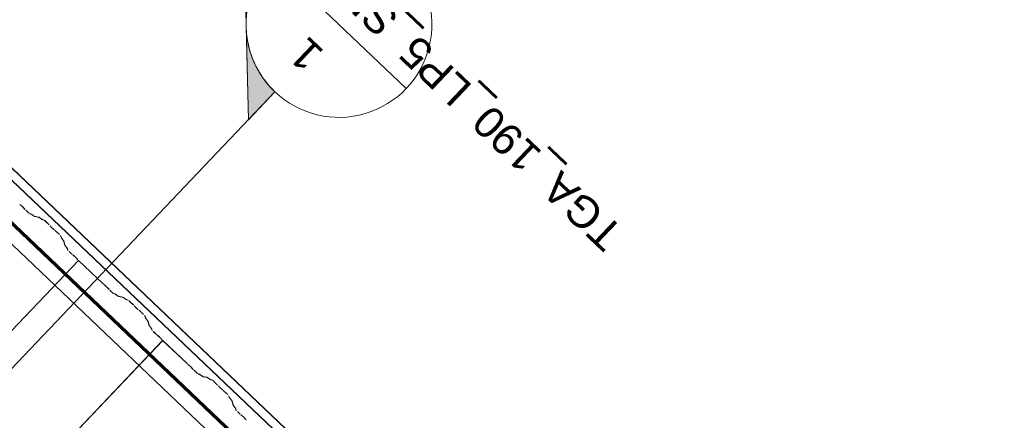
# Model space of a CAD drawing. Header units: metres. Extents: x 32343131.6 to 32343183.7, y 5699223.3 to 5699275.1.
# Tile 181 of 190: x 32343175.6 to 32343178.8, y 5699248.4 to 5699249.7. Entities that reach past the tile are written whole.
import ezdxf

# ---------------------------------------------------------------- set-up
doc = ezdxf.new("R2010")
doc.units = ezdxf.units.M
doc.layers.add('0-1', color=7, linetype='Continuous', lineweight=5)
doc.layers.add('G-ANNO-SYMB-1', color=7, linetype='Continuous', lineweight=9)
for name, color, linetype, lineweight, true_color in [('A-ROOF-1', 7, 'Continuous', 5, 0xcccccc), ('E-POWR-CNDT-1', 5, 'Continuous', 70, 0x0000ff), ('S-BEAM-1', 7, 'Continuous', 5, 0xcccccc)]:
    doc.layers.add(name, color=color, linetype=linetype, lineweight=lineweight, true_color=true_color)
doc.styles.add('Arial_1', font='arial.ttf', dxfattribs={"height": 0.1})

# ---------------------------------------------------------------- blocks, each defined once
blk = doc.blocks.new('Wasserleitblech - Wasserleitblech-3545865-TGA_190_LP5_GR_DA-TGA-01_G_')
at = {"layer": 'A-ROOF-1'}
for p, q in [((105.953, -7.7157), (71.177, 25.3695)), ((71.1777, 25.3702), (105.9537, -7.715)), ((105.9336, -7.7361), (71.1576, 25.3491)), ((105.9341, -7.7355), (71.1582, 25.3497)), ((102.8917, -5.0483), (97.148, 0.4161)), ((102.8917, -5.0483), (97.148, 0.4161))]:
    blk.add_line(p, q, dxfattribs=at)
blk = doc.blocks.new('ARC_190_LPX_FM_Stellplätze_rvt-1-TGA_190_LP5_GR_DA-TGA-01_G_')
at = {"layer": 'S-BEAM-1'}
for p, q in [((32343175.6058, 5699249.0981), (32343175.6106, 5699249.0943)), ((32343175.6113, 5699249.0935), (32343175.6065, 5699249.0973)), ((32343175.6214, 5699249.0831), (32343175.6174, 5699249.0877)), ((32343175.6183, 5699249.087), (32343175.6223, 5699249.0824)), ((32343175.6252, 5699249.0794), (32343175.6328, 5699249.0722)), ((32343175.6327, 5699249.0721), (32343175.6252, 5699249.0793)), ((32343175.6374, 5699249.0685), (32343175.6418, 5699249.0676)), ((32343175.6429, 5699249.0665), (32343175.6384, 5699249.0674)), ((32343175.6428, 5699249.067), (32343175.652, 5699249.0603)), ((32343175.6529, 5699249.0594), (32343175.6437, 5699249.0661)), ((32343175.6528, 5699249.0599), (32343175.6673, 5699249.0569)), ((32343175.6684, 5699249.0559), (32343175.6539, 5699249.0588)), ((32343175.6683, 5699249.0564), (32343175.6775, 5699249.0497)), ((32343175.6784, 5699249.0488), (32343175.6692, 5699249.0554)), ((32343175.6783, 5699249.0492), (32343175.6832, 5699249.0482)), ((32343175.6843, 5699249.0472), (32343175.6794, 5699249.0482)), ((32343175.7012, 5699249.0317), (32343175.6889, 5699249.0434)), ((32343175.689, 5699249.0435), (32343175.7013, 5699249.0318)), ((32343175.7065, 5699249.0259), (32343175.7047, 5699249.0281)), ((32343175.7056, 5699249.0273), (32343175.7074, 5699249.0251)), ((32343175.7146, 5699249.0183), (32343175.7169, 5699249.0166)), ((32343175.7177, 5699249.0157), (32343175.7154, 5699249.0174)), ((32343175.7338, 5699249.0007), (32343175.7215, 5699249.0125)), ((32343175.7216, 5699249.0125), (32343175.7339, 5699249.0008)), ((32343175.739, 5699248.9914), (32343175.7378, 5699248.9963)), ((32343175.7389, 5699248.9953), (32343175.7401, 5699248.9904)), ((32343175.7468, 5699248.9816), (32343175.7397, 5699248.9905)), ((32343175.7406, 5699248.9896), (32343175.7477, 5699248.9808)), ((32343175.7509, 5699248.9665), (32343175.7473, 5699248.9808)), ((32343175.7484, 5699248.9798), (32343175.752, 5699248.9655)), ((32343175.7587, 5699248.9567), (32343175.7516, 5699248.9655)), ((32343175.7525, 5699248.9647), (32343175.7596, 5699248.9559)), ((32343175.7603, 5699248.9515), (32343175.7592, 5699248.9559)), ((32343175.7603, 5699248.9549), (32343175.7614, 5699248.9505)), ((32343175.7728, 5699248.9388), (32343175.7653, 5699248.946)), ((32343175.7654, 5699248.9461), (32343175.7729, 5699248.9389)), ((32343167.5331, 5699240.2328), (32343175.7954, 5699248.9173)), ((32343167.5331, 5699240.2328), (32343175.7954, 5699248.9173)), ((32343167.5332, 5699240.2329), (32343175.7955, 5699248.9174)), ((32343167.5332, 5699240.2329), (32343175.7955, 5699248.9174)), ((32343175.7761, 5699248.9361), (32343175.7808, 5699248.9323)), ((32343175.7815, 5699248.9315), (32343175.7768, 5699248.9353)), ((32343175.7917, 5699248.9211), (32343175.7877, 5699248.9257)), ((32343175.7885, 5699248.925), (32343175.7925, 5699248.9204)), ((32343175.7954, 5699248.9173), (32343175.7955, 5699248.9174)), ((32343175.7955, 5699248.9174), (32343175.7954, 5699248.9173)), ((32343175.8742, 5699248.8423), (32343175.7954, 5699248.9173)), ((32343175.7955, 5699248.9174), (32343175.8743, 5699248.8424)), ((32343175.8775, 5699248.8396), (32343175.8823, 5699248.8358)), ((32343175.883, 5699248.835), (32343175.8782, 5699248.8388)), ((32343175.8931, 5699248.8246), (32343175.8891, 5699248.8292)), ((32343175.8899, 5699248.8285), (32343175.894, 5699248.8239)), ((32343175.9044, 5699248.8137), (32343175.8968, 5699248.8208)), ((32343175.8969, 5699248.8209), (32343175.9044, 5699248.8138)), ((32343175.9091, 5699248.81), (32343175.9135, 5699248.8091)), ((32343175.9146, 5699248.8081), (32343175.9101, 5699248.809)), ((32343175.9145, 5699248.8085), (32343175.9237, 5699248.8019)), ((32343175.9246, 5699248.8009), (32343175.9154, 5699248.8076)), ((32343175.9245, 5699248.8014), (32343175.939, 5699248.7985)), ((32343175.9401, 5699248.7974), (32343175.9256, 5699248.8004)), ((32343175.94, 5699248.7979), (32343175.9492, 5699248.7912)), ((32343175.9501, 5699248.7903), (32343175.9408, 5699248.797)), ((32343175.95, 5699248.7907), (32343175.9549, 5699248.7897)), ((32343175.956, 5699248.7887), (32343175.9511, 5699248.7897)), ((32343175.9729, 5699248.7732), (32343175.9606, 5699248.7849)), ((32343175.9607, 5699248.785), (32343175.973, 5699248.7733)), ((32343175.9782, 5699248.7674), (32343175.9764, 5699248.7696)), ((32343175.9773, 5699248.7688), (32343175.9791, 5699248.7666)), ((32343175.9863, 5699248.7598), (32343175.9886, 5699248.7581)), ((32343175.9894, 5699248.7572), (32343175.9871, 5699248.7589)), ((32343175.9932, 5699248.7541), (32343176.0056, 5699248.7423)), ((32343176.0055, 5699248.7422), (32343175.9932, 5699248.754)), ((32343176.0107, 5699248.7329), (32343176.0095, 5699248.7378)), ((32343176.0106, 5699248.7368), (32343176.0118, 5699248.7319)), ((32343176.0185, 5699248.7231), (32343176.0114, 5699248.732)), ((32343176.0123, 5699248.7312), (32343176.0194, 5699248.7223)), ((32343176.0226, 5699248.708), (32343176.019, 5699248.7223)), ((32343176.0201, 5699248.7213), (32343176.0237, 5699248.707)), ((32343176.0304, 5699248.6982), (32343176.0232, 5699248.7071)), ((32343176.0242, 5699248.7063), (32343176.0313, 5699248.6974)), ((32343176.032, 5699248.693), (32343176.0309, 5699248.6974)), ((32343176.032, 5699248.6964), (32343176.0331, 5699248.692)), ((32343176.0445, 5699248.6804), (32343176.037, 5699248.6875)), ((32343176.0371, 5699248.6876), (32343176.0446, 5699248.6804)), ((32343176.0478, 5699248.6776), (32343176.0525, 5699248.6738)), ((32343176.0532, 5699248.673), (32343176.0485, 5699248.6768)), ((32343176.0634, 5699248.6626), (32343176.0594, 5699248.6672)), ((32343176.0602, 5699248.6665), (32343176.0642, 5699248.662)), ((32343167.8048, 5699239.9743), (32343176.0671, 5699248.6588)), ((32343167.8048, 5699239.9743), (32343176.0671, 5699248.6588)), ((32343167.8049, 5699239.9744), (32343176.0672, 5699248.6589)), ((32343167.8049, 5699239.9744), (32343176.0672, 5699248.6589)), ((32343176.0671, 5699248.6588), (32343176.0672, 5699248.6589)), ((32343176.0672, 5699248.6589), (32343176.0671, 5699248.6588)), ((32343176.1459, 5699248.5839), (32343176.0671, 5699248.6588)), ((32343176.0672, 5699248.6589), (32343176.146, 5699248.5839)), ((32343176.1492, 5699248.5811), (32343176.1539, 5699248.5773)), ((32343176.1547, 5699248.5765), (32343176.1499, 5699248.5803)), ((32343176.1648, 5699248.5661), (32343176.1608, 5699248.5707)), ((32343176.1616, 5699248.57), (32343176.1657, 5699248.5655)), ((32343176.176, 5699248.5552), (32343176.1685, 5699248.5623)), ((32343176.1686, 5699248.5624), (32343176.1761, 5699248.5553)), ((32343176.1808, 5699248.5515), (32343176.1852, 5699248.5506)), ((32343176.1863, 5699248.5496), (32343176.1818, 5699248.5505)), ((32343176.1862, 5699248.55), (32343176.1954, 5699248.5434)), ((32343176.1963, 5699248.5425), (32343176.1871, 5699248.5491)), ((32343176.1962, 5699248.5429), (32343176.2107, 5699248.54)), ((32343176.2117, 5699248.5389), (32343176.1973, 5699248.5419)), ((32343176.2117, 5699248.5394), (32343176.2209, 5699248.5327)), ((32343176.2217, 5699248.5318), (32343176.2125, 5699248.5385)), ((32343176.2217, 5699248.5323), (32343176.2266, 5699248.5313)), ((32343176.2277, 5699248.5302), (32343176.2227, 5699248.5312)), ((32343176.2446, 5699248.5147), (32343176.2323, 5699248.5265)), ((32343176.2324, 5699248.5266), (32343176.2447, 5699248.5148)), ((32343176.2498, 5699248.509), (32343176.2481, 5699248.5112)), ((32343176.249, 5699248.5104), (32343176.2508, 5699248.5082)), ((32343176.258, 5699248.5013), (32343176.2603, 5699248.4997)), ((32343176.2611, 5699248.4987), (32343176.2588, 5699248.5004)), ((32343176.2772, 5699248.4838), (32343176.2648, 5699248.4955)), ((32343176.2649, 5699248.4956), (32343176.2773, 5699248.4839)), ((32343176.2824, 5699248.4745), (32343176.2812, 5699248.4793)), ((32343176.2823, 5699248.4783), (32343176.2835, 5699248.4735)), ((32343176.2901, 5699248.4646), (32343176.283, 5699248.4735)), ((32343176.284, 5699248.4727), (32343176.2911, 5699248.4638)), ((32343176.2943, 5699248.4496), (32343176.2907, 5699248.4639)), ((32343176.2917, 5699248.4629), (32343176.2954, 5699248.4485)), ((32343176.302, 5699248.4397), (32343176.2949, 5699248.4486)), ((32343176.2959, 5699248.4478), (32343176.303, 5699248.4389)), ((32343176.3037, 5699248.4346), (32343176.3025, 5699248.439)), ((32343176.3036, 5699248.4379), (32343176.3048, 5699248.4335)), ((32343176.3162, 5699248.4219), (32343176.3087, 5699248.429)), ((32343176.3088, 5699248.4291), (32343176.3163, 5699248.422)), ((32343176.3194, 5699248.4192), (32343176.3242, 5699248.4154)), ((32343176.3249, 5699248.4146), (32343176.3202, 5699248.4184)), ((32343176.3351, 5699248.4042), (32343176.3311, 5699248.4087)), ((32343176.3319, 5699248.4081), (32343176.3359, 5699248.4035))]:
    blk.add_line(p, q, dxfattribs=at)
for centre, major_axis, ratio, start_param, end_param in [((32343175.6141, 5699249.0903), (-0.00543, 0.00517), 0.087156, 3.927885, 5.496895), ((32343175.6141, 5699249.0903), (-0.00435, 0.00414), 0.087156, 3.927883, 5.496899), ((32343175.6256, 5699249.0798), (-0.00543, 0.00517), 0.087156, 0.786288, 1.570796), ((32343175.6256, 5699249.0798), (-0.00435, 0.00414), 0.087156, 0.78629, 1.570796), ((32343175.6331, 5699249.0726), (-0.00543, 0.00517), 0.087156, 1.570796, 3.003604), ((32343175.6331, 5699249.0726), (-0.00435, 0.00414), 0.087156, 1.570796, 3.003602), ((32343175.6471, 5699249.0624), (-0.00543, 0.00517), 0.087155, 5.711273, 6.145197), ((32343175.6471, 5699249.0624), (-0.00435, 0.00414), 0.087155, 5.711273, 6.145193), ((32343175.6486, 5699249.064), (-0.00435, 0.00414), 0.087156, 2.56968, 3.00361), ((32343175.6486, 5699249.064), (-0.00543, 0.00517), 0.087155, 2.569677, 3.003604), ((32343175.6726, 5699249.0517), (-0.00543, 0.00517), 0.087156, 5.711273, 6.145197), ((32343175.6726, 5699249.0517), (-0.00435, 0.00414), 0.087156, 5.711273, 6.145193), ((32343175.674, 5699249.0534), (-0.00435, 0.00414), 0.087156, 2.569681, 3.003611), ((32343175.674, 5699249.0534), (-0.00543, 0.00517), 0.087156, 2.569677, 3.003604), ((32343175.6886, 5699249.043), (-0.00543, 0.00517), 0.087155, 4.712389, 6.145197), ((32343175.6886, 5699249.043), (-0.00435, 0.00414), 0.087156, 4.712389, 6.145196), ((32343175.7009, 5699249.0313), (-0.00435, 0.00414), 0.087156, 3.74101, 4.712389), ((32343175.7009, 5699249.0313), (-0.00543, 0.00517), 0.087156, 3.741011, 4.712389), ((32343175.7112, 5699249.0219), (-0.00543, 0.00517), 0.087156, 0.599416, 2.542175), ((32343175.7112, 5699249.0219), (-0.00435, 0.00414), 0.087156, 0.599417, 2.542174), ((32343175.7211, 5699249.0121), (-0.00543, 0.00517), 0.087156, 4.712389, 5.683768), ((32343175.7211, 5699249.0121), (-0.00435, 0.00414), 0.087156, 4.712389, 5.683765), ((32343175.7334, 5699249.0003), (-0.00435, 0.00414), 0.087156, 3.279581, 4.712389), ((32343175.7334, 5699249.0003), (-0.00543, 0.00517), 0.087156, 3.279583, 4.712389), ((32343175.7445, 5699248.9864), (-0.00543, 0.00517), 0.087156, 0.137985, 0.571912), ((32343175.7445, 5699248.9864), (-0.00435, 0.00414), 0.087156, 0.137989, 0.571909), ((32343175.7429, 5699248.9849), (-0.00435, 0.00414), 0.087156, 3.279581, 3.713507), ((32343175.7429, 5699248.9849), (-0.00543, 0.00517), 0.087156, 3.279586, 3.713505), ((32343175.7564, 5699248.9615), (-0.00543, 0.00517), 0.087155, 0.13799, 0.571913), ((32343175.7564, 5699248.9615), (-0.00435, 0.00414), 0.087156, 0.137989, 0.571909), ((32343175.7548, 5699248.96), (-0.00435, 0.00414), 0.087155, 3.279582, 3.713509), ((32343175.7548, 5699248.96), (-0.00543, 0.00517), 0.087156, 3.279581, 3.713505), ((32343175.7657, 5699248.9465), (-0.00543, 0.00517), 0.087156, 0.137986, 1.570796), ((32343175.7657, 5699248.9465), (-0.00435, 0.00414), 0.087156, 0.137988, 1.570796), ((32343175.7733, 5699248.9393), (-0.00543, 0.00517), 0.087155, 1.570796, 2.355303), ((32343175.7733, 5699248.9393), (-0.00435, 0.00414), 0.087156, 1.570796, 2.355304), ((32343175.7844, 5699248.9283), (-0.00543, 0.00517), 0.087156, 3.927882, 5.496895), ((32343175.7844, 5699248.9283), (-0.00435, 0.00414), 0.087156, 3.927882, 5.496898), ((32343175.7959, 5699248.9178), (-0.00543, 0.00517), 0.087156, 0.786292, 1.570796), ((32343175.7959, 5699248.9178), (-0.00435, 0.00414), 0.087156, 0.78629, 1.570796), ((32343175.8747, 5699248.8428), (-0.00543, 0.00517), 0.087156, 1.570796, 2.355303), ((32343175.8747, 5699248.8428), (-0.00435, 0.00414), 0.087156, 1.570796, 2.355301), ((32343175.8858, 5699248.8318), (-0.00543, 0.00517), 0.087156, 3.927881, 5.496895), ((32343175.8858, 5699248.8318), (-0.00435, 0.00414), 0.087156, 3.927883, 5.496898), ((32343175.8973, 5699248.8213), (-0.00543, 0.00517), 0.087156, 0.78629, 1.570796), ((32343175.8973, 5699248.8213), (-0.00435, 0.00414), 0.087156, 0.78629, 1.570796), ((32343175.9048, 5699248.8141), (-0.00435, 0.00414), 0.087156, 1.570796, 3.003603), ((32343175.9048, 5699248.8141), (-0.00543, 0.00517), 0.087155, 1.570796, 3.003604), ((32343175.9188, 5699248.8039), (-0.00543, 0.00517), 0.087156, 5.711273, 6.145197), ((32343175.9188, 5699248.8039), (-0.00435, 0.00414), 0.087156, 5.711273, 6.145193), ((32343175.9203, 5699248.8055), (-0.00435, 0.00414), 0.087156, 2.569681, 3.003606), ((32343175.9203, 5699248.8055), (-0.00543, 0.00517), 0.087156, 2.569678, 3.003604), ((32343175.9443, 5699248.7933), (-0.00543, 0.00517), 0.087156, 5.711273, 6.145197), ((32343175.9443, 5699248.7933), (-0.00435, 0.00414), 0.087156, 5.711273, 6.145195), ((32343175.9457, 5699248.7949), (-0.00435, 0.00414), 0.087155, 2.569681, 3.003602), ((32343175.9457, 5699248.7949), (-0.00543, 0.00517), 0.087156, 2.569681, 3.003604), ((32343175.9602, 5699248.7846), (-0.00543, 0.00517), 0.087155, 4.712389, 6.145197), ((32343175.9602, 5699248.7846), (-0.00435, 0.00414), 0.087156, 4.712389, 6.145193), ((32343175.9726, 5699248.7728), (-0.00435, 0.00414), 0.087156, 3.74101, 4.712389), ((32343175.9726, 5699248.7728), (-0.00543, 0.00517), 0.087156, 3.741011, 4.712389), ((32343175.9829, 5699248.7634), (-0.00543, 0.00517), 0.087156, 0.599418, 2.542175), ((32343175.9829, 5699248.7634), (-0.00435, 0.00414), 0.087156, 0.599417, 2.542174), ((32343175.9928, 5699248.7536), (-0.00543, 0.00517), 0.087156, 4.712389, 5.683768), ((32343175.9928, 5699248.7536), (-0.00435, 0.00414), 0.087156, 4.712389, 5.683768), ((32343176.0051, 5699248.7419), (-0.00435, 0.00414), 0.087156, 3.279581, 4.712389), ((32343176.0051, 5699248.7419), (-0.00543, 0.00517), 0.087156, 3.279583, 4.712389), ((32343176.0162, 5699248.7279), (-0.00543, 0.00517), 0.087156, 0.137988, 0.571912), ((32343176.0162, 5699248.7279), (-0.00435, 0.00414), 0.087155, 0.137989, 0.571911), ((32343176.0146, 5699248.7264), (-0.00435, 0.00414), 0.087156, 3.279581, 3.713505), ((32343176.0146, 5699248.7264), (-0.00543, 0.00517), 0.087156, 3.279586, 3.713505), ((32343176.0281, 5699248.703), (-0.00543, 0.00517), 0.087156, 0.137993, 0.571912), ((32343176.0281, 5699248.703), (-0.00435, 0.00414), 0.087156, 0.137989, 0.571905), ((32343176.0265, 5699248.7015), (-0.00435, 0.00414), 0.087156, 3.279581, 3.713507), ((32343176.0265, 5699248.7015), (-0.00543, 0.00517), 0.087156, 3.279582, 3.713505), ((32343176.0374, 5699248.688), (-0.00543, 0.00517), 0.087156, 0.137989, 1.570796), ((32343176.0374, 5699248.688), (-0.00435, 0.00414), 0.087156, 0.137988, 1.570796), ((32343176.0449, 5699248.6808), (-0.00543, 0.00517), 0.087155, 1.570796, 2.355303), ((32343176.0449, 5699248.6808), (-0.00435, 0.00414), 0.087155, 1.570797, 2.3553), ((32343176.056, 5699248.6698), (-0.00543, 0.00517), 0.087156, 3.927882, 5.496895), ((32343176.056, 5699248.6698), (-0.00435, 0.00414), 0.087156, 3.927882, 5.496897), ((32343176.0676, 5699248.6593), (-0.00543, 0.00517), 0.087156, 0.786292, 1.570796), ((32343176.0676, 5699248.6593), (-0.00435, 0.00414), 0.087156, 0.78629, 1.570796), ((32343176.1464, 5699248.5843), (-0.00543, 0.00517), 0.087156, 1.570796, 2.355303), ((32343176.1464, 5699248.5843), (-0.00435, 0.00414), 0.087155, 1.570796, 2.355297), ((32343176.1575, 5699248.5734), (-0.00543, 0.00517), 0.087156, 3.92788, 5.496895), ((32343176.1575, 5699248.5734), (-0.00435, 0.00414), 0.087156, 3.927882, 5.496895), ((32343176.169, 5699248.5628), (-0.00543, 0.00517), 0.087156, 0.786291, 1.570796), ((32343176.169, 5699248.5628), (-0.00435, 0.00414), 0.087156, 0.78629, 1.570796), ((32343176.1765, 5699248.5557), (-0.00543, 0.00517), 0.087156, 1.570797, 3.003604), ((32343176.1765, 5699248.5557), (-0.00435, 0.00414), 0.087156, 1.570797, 3.003602), ((32343176.1905, 5699248.5454), (-0.00543, 0.00517), 0.087156, 5.711274, 6.145196), ((32343176.1905, 5699248.5454), (-0.00435, 0.00414), 0.087156, 5.711273, 6.145199), ((32343176.1919, 5699248.5471), (-0.00435, 0.00414), 0.087156, 2.56968, 3.003598), ((32343176.1919, 5699248.5471), (-0.00543, 0.00517), 0.087156, 2.569682, 3.003604), ((32343176.216, 5699248.5348), (-0.00543, 0.00517), 0.087156, 5.711274, 6.145196), ((32343176.216, 5699248.5348), (-0.00435, 0.00414), 0.087156, 5.711273, 6.145198), ((32343176.2174, 5699248.5364), (-0.00435, 0.00414), 0.087156, 2.56968, 3.003601), ((32343176.2174, 5699248.5364), (-0.00543, 0.00517), 0.087156, 2.569682, 3.003604), ((32343176.2319, 5699248.5261), (-0.00543, 0.00517), 0.087156, 4.712389, 6.145196), ((32343176.2319, 5699248.5261), (-0.00435, 0.00414), 0.087156, 4.712389, 6.145195), ((32343176.2443, 5699248.5144), (-0.00435, 0.00414), 0.087156, 3.74101, 4.712389), ((32343176.2443, 5699248.5144), (-0.00543, 0.00517), 0.087156, 3.741008, 4.712389), ((32343176.2546, 5699248.505), (-0.00543, 0.00517), 0.087156, 0.599418, 2.542175), ((32343176.2546, 5699248.505), (-0.00435, 0.00414), 0.087156, 0.599417, 2.54218), ((32343176.2645, 5699248.4951), (-0.00543, 0.00517), 0.087156, 4.712389, 5.683768), ((32343176.2645, 5699248.4951), (-0.00435, 0.00414), 0.087156, 4.712389, 5.683766), ((32343176.2768, 5699248.4834), (-0.00435, 0.00414), 0.087156, 3.279581, 4.712389), ((32343176.2768, 5699248.4834), (-0.00543, 0.00517), 0.087156, 3.279583, 4.712389), ((32343176.2879, 5699248.4694), (-0.00543, 0.00517), 0.087156, 0.137992, 0.571912), ((32343176.2879, 5699248.4694), (-0.00435, 0.00414), 0.087156, 0.137989, 0.571915), ((32343176.2863, 5699248.4679), (-0.00435, 0.00414), 0.087156, 3.279581, 3.713502), ((32343176.2863, 5699248.4679), (-0.00543, 0.00517), 0.087156, 3.279583, 3.713505), ((32343176.2997, 5699248.4445), (-0.00543, 0.00517), 0.087156, 0.137994, 0.571912), ((32343176.2997, 5699248.4445), (-0.00435, 0.00414), 0.087156, 0.137989, 0.571914), ((32343176.2982, 5699248.443), (-0.00435, 0.00414), 0.087156, 3.279581, 3.713506), ((32343176.2982, 5699248.443), (-0.00543, 0.00517), 0.087156, 3.279582, 3.713505), ((32343176.3091, 5699248.4295), (-0.00543, 0.00517), 0.087156, 0.137989, 1.570796), ((32343176.3091, 5699248.4295), (-0.00435, 0.00414), 0.087156, 0.137988, 1.570796), ((32343176.3166, 5699248.4223), (-0.00543, 0.00517), 0.087155, 1.570797, 2.355303), ((32343176.3166, 5699248.4223), (-0.00435, 0.00414), 0.087155, 1.570797, 2.3553), ((32343176.3277, 5699248.4114), (-0.00543, 0.00517), 0.087156, 3.927883, 5.496895), ((32343176.3277, 5699248.4114), (-0.00435, 0.00414), 0.087156, 3.927883, 5.496899), ((32343176.3392, 5699248.4008), (-0.00543, 0.00517), 0.087156, 0.78629, 1.570796), ((32343176.3392, 5699248.4008), (-0.00435, 0.00414), 0.087156, 0.78629, 1.570796)]:
    blk.add_ellipse(centre, major_axis=major_axis, ratio=ratio, start_param=start_param, end_param=end_param, dxfattribs=at)
at = {"layer": 'A-ROOF-1'}
blk.add_blockref('Wasserleitblech - Wasserleitblech-3545865-TGA_190_LP5_GR_DA-TGA-01_G_', (32343077.7673, 5699249.1855), dxfattribs=at)
blk = doc.blocks.new('Schnitt - Schnittbeschriftung - Gefüllt Koordination-1525609-TGA_190_LP5_GR_DA-TGA-01_G_')
at = {"layer": 'G-ANNO-SYMB-1'}
h = blk.add_hatch(color=256, dxfattribs=at)
edge = h.paths.add_edge_path()
edge.add_line((-0.014485, 0), (-0.010243, 0.004243))
edge.add_ellipse((-0.006, 0), major_axis=(0, 0.006), ratio=0.999999, start_angle=44.99998, end_angle=90)
edge.add_line((-0.012, 0), (-0.014485, 0))
h = blk.add_hatch(color=256, dxfattribs=at)
edge = h.paths.add_edge_path()
edge.add_line((0.002485, 0), (0, 0))
edge.add_ellipse((-0.006, 0), major_axis=(0.006, 0), ratio=1, start_angle=0, end_angle=44.99999)
edge.add_line((-0.001757, 0.004243), (0.002485, 0))
for p, q in [((-0.006, 0.008485), (-0.014485, 0)), ((-0.006, 0.008485), (0.002485, 0)), ((-0.00622, 0.007001), (-0.005658, 0.007562)), ((-0.00622, 0.007557), (-0.00622, 0.006452)), ((-0.00622, 0.007001), (-0.005664, 0.006445)), ((-0.010243, 0.004243), (-0.014485, 0)), ((0.002485, 0), (-0.001757, 0.004243)), ((-0.012, 0), (-0.014485, 0)), ((-0.014485, 0), (-0.012, 0)), ((0, 0), (0.002485, 0)), ((0, 0), (0.002485, 0))]:
    blk.add_line(p, q, dxfattribs=at)
for major_axis, ratio, start_param, end_param in [((0.006, 0), 1, 0, 3.141593), ((0, 0.006), 0.999999, 0.785398, 1.570796), ((0.006, 0), 1, 0, 0.785398), ((0, 0.006), 0.999999, 1.570796, 4.712389)]:
    blk.add_ellipse((-0.006, 0), major_axis=major_axis, ratio=ratio, start_param=start_param, end_param=end_param, dxfattribs=at)

msp = doc.modelspace()

# ---------------------------------------------------------------- linework, layer by layer
at = {"layer": 'E-POWR-CNDT-1'}
msp.add_line((32343174.96921, 5699249.61945), (32343183.60132, 5699241.40702), dxfattribs=at)
at = {"layer": 'G-ANNO-SYMB-1'}
for p, q in [((32343176.85374, 5699249.47224), (32343176.41904, 5699249.8858)), ((32343176.42961, 5699249.46167), (32343158.59445, 5699230.71506))]:
    msp.add_line(p, q, dxfattribs=at)

# ---------------------------------------------------------------- block references
at = {"layer": '0-1'}
msp.add_blockref('ARC_190_LPX_FM_Stellplätze_rvt-1-TGA_190_LP5_GR_DA-TGA-01_G_', (0, 0), dxfattribs=at)
at = {"layer": 'G-ANNO-SYMB-1', "extrusion": (0, 0, -1), "xscale": 49.99999999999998, "yscale": 49.99999999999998, "zscale": 49.99999999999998, "rotation": 313.5727433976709}
msp.add_blockref('Schnitt - Schnittbeschriftung - Gefüllt Koordination-1525609-TGA_190_LP5_GR_DA-TGA-01_G_', (-32343176.42961, 5699249.46167), dxfattribs=at)

# ---------------------------------------------------------------- texts
at = {"layer": 'G-ANNO-SYMB-1', "char_height": 0.1, "attachment_point": 1, "rotation": 136.42726, "style": 'Arial_1'}
for s, insert, width in [('TGA_190_LP5_SN_XX-TGA-01_F_', (32343177.49199, 5699248.94092), 2.7618134), ('1', (32343176.52328, 5699249.51823), 0.0962025)]:
    msp.add_mtext(s, dxfattribs=dict(at, insert=insert, width=width))

doc.saveas('drawing.dxf')
